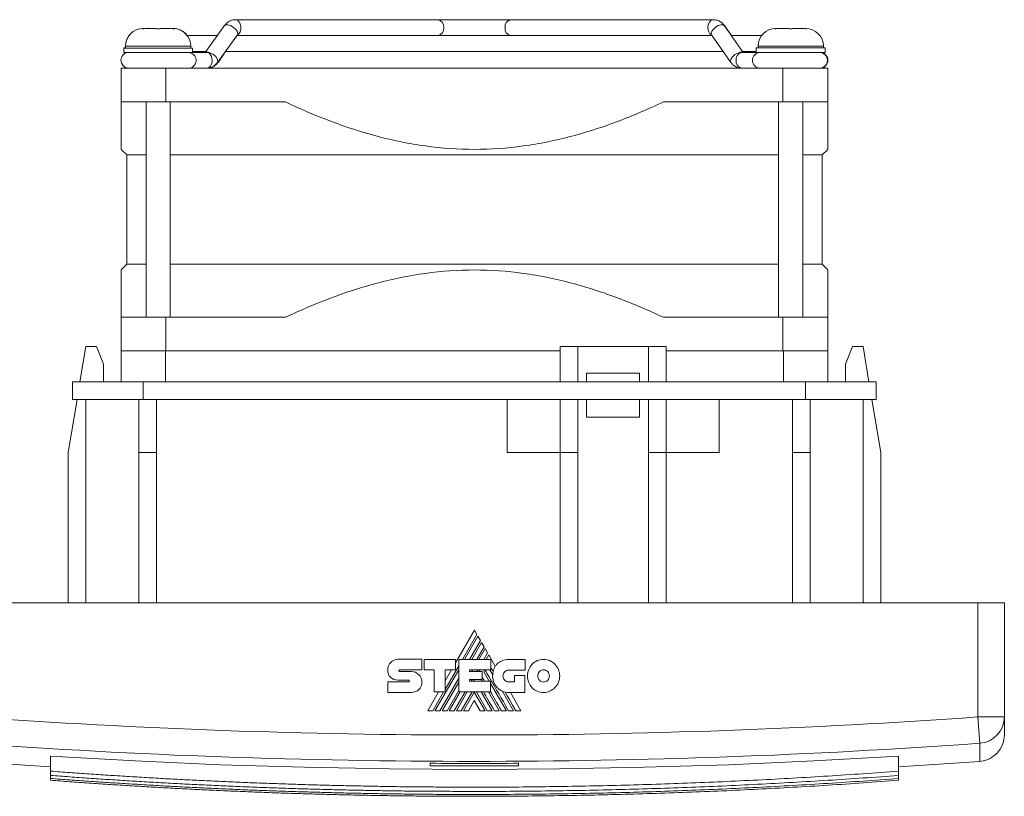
# Model space of a CAD drawing. Header units: millimetres. Extents: x 39 to 388, y 33 to 266.
# Tile 4 of 6: x 162 to 274, y 33 to 121. Entities that reach past the tile are written whole.
import ezdxf

# ---------------------------------------------------------------- set-up
doc = ezdxf.new("R2010")
doc.units = ezdxf.units.MM
doc.linetypes.add('PHANTOM', pattern=[12.7, 6.35, -1.27, 1.27, -1.27, 1.27, -1.27])
doc.layers.add('___VS___', color=7, linetype='Continuous', lineweight=15)

msp = doc.modelspace()

# ---------------------------------------------------------------- linework, layer by layer
at = {"color": 7, "linetype": 'Continuous', "lineweight": 15}
for p, q in [((209.84, 120.54), (186.87, 120.54)), ((218.05, 120.54), (209.84, 120.54)), ((241.02, 120.54), (218.05, 120.54)), ((176.32, 119.49), (176.32, 119.5)), ((176.83, 119.53), (177.84, 119.53)), ((178.43, 119.54), (179.44, 119.54)), ((178.43, 119.53), (179.43, 119.53)), ((179.73, 119.53), (179.83, 119.53)), ((179.94, 119.49), (179.94, 119.5)), ((185.64, 119.87), (183.46, 116.84)), ((243.07, 118.74), (242.25, 119.87)), ((242.27, 119.84), (242.25, 119.87)), ((244.39, 116.84), (242.25, 119.86)), ((247.95, 119.5), (247.95, 119.51)), ((248.06, 119.54), (248.16, 119.54)), ((248.46, 119.54), (249.47, 119.54)), ((250.05, 119.54), (251.06, 119.54)), ((251.57, 119.5), (251.57, 119.51)), ((184.82, 118.74), (181.43, 118.74)), ((184.86, 115.7), (187.1, 118.82)), ((187.04, 118.74), (187.74, 118.74)), ((240.15, 118.74), (187.74, 118.74)), ((240.15, 118.74), (240.84, 118.74)), ((240.78, 118.82), (240.77, 118.85)), ((240.78, 118.82), (242.98, 115.71)), ((246.46, 118.74), (243.05, 118.74)), ((174.23, 117.34), (174.23, 117.33)), ((174.23, 117.34), (174.43, 117.34)), ((174.23, 117.33), (174.23, 116.83)), ((174.23, 117.33), (182.03, 117.33)), ((174.43, 117.53), (174.43, 117.33)), ((174.43, 117.53), (181.83, 117.53)), ((181.83, 117.33), (181.83, 117.53)), ((182.03, 116.83), (182.03, 117.33)), ((245.86, 117.34), (245.86, 116.84)), ((245.86, 117.34), (253.66, 117.34)), ((246.06, 117.54), (246.06, 117.34)), ((246.06, 117.54), (253.46, 117.54)), ((253.46, 117.34), (253.46, 117.54)), ((253.66, 116.84), (253.66, 117.34)), ((174.23, 116.83), (182.03, 116.83)), ((182.03, 116.94), (183.53, 116.94)), ((183.62, 116.84), (182.03, 116.84)), ((184.91, 115.71), (185.77, 116.94)), ((185.75, 116.94), (242.12, 116.94)), ((245.86, 116.84), (244.22, 116.84)), ((244.32, 116.94), (245.86, 116.94)), ((244.43, 116.84), (244.36, 116.94)), ((245.86, 116.84), (244.43, 116.84)), ((245.86, 116.84), (253.66, 116.84)), ((253.15, 116.83), (253.66, 116.83)), ((253.66, 116.83), (253.66, 116.84)), ((173.94, 115.04), (179.02, 115.04)), ((173.94, 111.23), (173.94, 115.04)), ((179.02, 115.04), (248.87, 115.04)), ((179.02, 115.04), (179.02, 111.23)), ((181.63, 115.04), (183.62, 115.04)), ((184.85, 115.65), (184.91, 115.71)), ((248.87, 115.04), (253.95, 115.04)), ((248.87, 111.23), (248.87, 115.04)), ((253.95, 115.04), (253.95, 111.23)), ((179.02, 111.23), (173.94, 111.23)), ((176.76, 111.23), (176.76, 86.85)), ((192.54, 111.23), (179.02, 111.23)), ((179.51, 86.85), (179.51, 111.23)), ((248.87, 111.23), (235.35, 111.23)), ((248.38, 111.23), (248.38, 86.85)), ((253.95, 111.23), (248.87, 111.23)), ((251.13, 86.85), (251.13, 111.23)), ((173.94, 105.86), (174.58, 105.23)), ((174.58, 105.23), (174.58, 92.85)), ((174.58, 105.23), (176.76, 105.23)), ((179.51, 105.23), (248.38, 105.23)), ((251.13, 105.23), (253.32, 105.23)), ((253.32, 105.23), (253.95, 105.86)), ((253.32, 92.85), (253.32, 105.23)), ((174.58, 92.85), (173.94, 92.21)), ((174.58, 92.85), (176.76, 92.85)), ((179.51, 92.85), (248.38, 92.85)), ((251.13, 92.85), (253.32, 92.85)), ((253.95, 92.21), (253.32, 92.85)), ((173.94, 86.85), (179.02, 86.85)), ((173.94, 83.04), (173.94, 86.85)), ((179.02, 86.85), (179.02, 83.04)), ((179.02, 86.85), (192.54, 86.85)), ((235.35, 86.85), (248.87, 86.85)), ((248.87, 83.04), (248.87, 86.85)), ((248.87, 86.85), (253.95, 86.85)), ((253.95, 86.85), (253.95, 83.04)), ((169.95, 83.54), (169.28, 79.54)), ((171.15, 83.54), (169.95, 83.54)), ((173.95, 83.04), (173.95, 79.54)), ((178.95, 83.04), (178.95, 79.54)), ((223.65, 83.54), (223.65, 79.54)), ((225.65, 83.54), (223.65, 83.54)), ((225.65, 83.54), (225.65, 79.54)), ((233.65, 83.54), (225.65, 83.54)), ((233.65, 83.54), (233.65, 79.54)), ((235.65, 83.54), (233.65, 83.54)), ((235.65, 83.54), (235.65, 79.54)), ((248.95, 83.04), (248.95, 79.54)), ((253.95, 83.04), (253.95, 79.54)), ((256.75, 83.54), (257.95, 83.54)), ((257.95, 83.54), (258.61, 79.54)), ((171.95, 79.54), (171.95, 81.54)), ((255.95, 79.54), (255.95, 81.54)), ((226.65, 80.54), (226.65, 79.54)), ((232.65, 80.54), (232.65, 79.54)), ((168.45, 79.54), (176.45, 79.54)), ((168.45, 79.54), (168.45, 77.54)), ((176.45, 79.54), (251.45, 79.54)), ((176.45, 79.54), (176.45, 77.54)), ((251.45, 79.54), (259.45, 79.54)), ((251.45, 79.54), (251.45, 77.54)), ((259.45, 79.54), (259.45, 77.54)), ((168.95, 77.54), (167.95, 71.54)), ((168.45, 77.54), (169.95, 77.54)), ((175.95, 77.54), (169.95, 77.54)), ((169.95, 77.54), (169.95, 54.54)), ((171.78, 77.54), (176.45, 77.54)), ((175.95, 77.54), (175.95, 71.54)), ((176.45, 77.54), (251.45, 77.54)), ((177.95, 77.54), (177.95, 71.54)), ((217.65, 71.54), (217.65, 77.54)), ((223.65, 77.54), (223.65, 71.54)), ((225.65, 77.54), (225.65, 71.54)), ((226.65, 77.54), (226.65, 75.54)), ((232.65, 77.54), (232.65, 75.54)), ((233.65, 77.54), (233.65, 71.54)), ((235.65, 77.54), (235.65, 71.54)), ((241.65, 71.54), (241.65, 77.54)), ((249.95, 77.54), (249.95, 71.54)), ((251.45, 77.54), (256.11, 77.54)), ((251.95, 77.54), (251.95, 71.54)), ((257.95, 77.54), (251.95, 77.54)), ((257.95, 77.54), (259.45, 77.54)), ((257.95, 77.54), (257.95, 54.54)), ((258.95, 77.54), (259.95, 71.54)), ((226.65, 75.54), (232.65, 75.54)), ((167.95, 71.54), (167.95, 54.54)), ((175.95, 71.54), (175.95, 54.54)), ((177.95, 71.54), (175.95, 71.54)), ((177.95, 71.54), (177.95, 54.54)), ((223.65, 71.54), (217.65, 71.54)), ((223.65, 71.54), (223.65, 54.54)), ((225.65, 71.54), (223.65, 71.54)), ((225.65, 71.54), (225.65, 54.54)), ((233.65, 71.54), (233.65, 54.54)), ((233.65, 71.54), (235.65, 71.54)), ((235.65, 71.54), (235.65, 54.54)), ((235.65, 71.54), (241.65, 71.54)), ((249.95, 71.54), (249.95, 54.54)), ((249.95, 71.54), (251.95, 71.54)), ((251.95, 71.54), (251.95, 54.54)), ((259.95, 71.54), (259.95, 54.54)), ((270.95, 54.54), (156.95, 54.54)), ((270.95, 54.54), (273.95, 54.54)), ((270.95, 41.62), (270.95, 54.54)), ((273.95, 54.54), (273.95, 41.62)), ((213.94, 51.45), (211.81, 47.76)), ((214.22, 50.97), (213.94, 51.45)), ((212.59, 48.13), (214.22, 50.97)), ((214.35, 50.75), (212.84, 48.13)), ((213.4, 48.13), (214.63, 50.27)), ((214.63, 50.27), (214.35, 50.75)), ((214.75, 50.05), (213.65, 48.13)), ((214.2, 48.13), (215.03, 49.56)), ((215.16, 49.35), (214.45, 48.13)), ((215.03, 49.56), (214.75, 50.05)), ((215.44, 48.86), (215.16, 49.35)), ((205.3, 48.15), (207.98, 48.15)), ((207.98, 48.15), (207.98, 46.95)), ((208.25, 46.95), (208.25, 48.14)), ((208.25, 48.14), (211.81, 48.14)), ((211.81, 48.14), (211.81, 46.96)), ((212.17, 44.45), (212.17, 48.13)), ((212.17, 48.13), (215.8, 48.13)), ((215.02, 48.13), (215.44, 48.86)), ((215.56, 48.65), (215.26, 48.13)), ((216.31, 47.35), (215.56, 48.65)), ((215.8, 48.13), (215.8, 46.94)), ((217.83, 48.12), (219.69, 48.12)), ((219.69, 48.12), (219.69, 46.93)), ((205.46, 46.95), (207.98, 46.95)), ((209.4, 46.95), (208.25, 46.95)), ((209.4, 44.45), (209.4, 46.95)), ((209.48, 42.32), (212.17, 46.97)), ((210.62, 44.73), (212.17, 47.4)), ((211.81, 46.96), (210.62, 46.96)), ((210.62, 44.45), (210.62, 46.96)), ((211.34, 46.96), (210.62, 45.71)), ((213.37, 46.94), (215.8, 46.94)), ((213.37, 46.94), (213.37, 46.75)), ((213.65, 46.75), (213.77, 46.94)), ((214.22, 46.75), (214.33, 46.94)), ((214.46, 46.75), (214.58, 46.94)), ((215.02, 46.73), (215.14, 46.94)), ((215.7, 46.94), (216.02, 46.4)), ((219.69, 46.93), (217.83, 46.93)), ((206.48, 45.78), (205.31, 45.78)), ((205.46, 46.77), (206.83, 46.77)), ((210.04, 42.32), (212.17, 46)), ((213.37, 46.75), (214.82, 46.75)), ((213.37, 45.85), (214.82, 45.85)), ((213.37, 45.85), (213.37, 45.67)), ((213.59, 45.67), (213.7, 45.85)), ((213.84, 45.67), (213.94, 45.85)), ((214.72, 45.85), (214.82, 45.67)), ((214.82, 46.75), (214.82, 45.85)), ((215.02, 46.73), (215.63, 45.67)), ((218.47, 45.59), (218.47, 46.3)), ((218.47, 46.3), (219.65, 46.3)), ((219.65, 46.3), (219.65, 44.4)), ((204.13, 45.58), (206.48, 45.58)), ((210.29, 42.32), (212.17, 45.57)), ((210.85, 42.32), (212.17, 44.61)), ((213.37, 45.67), (215.78, 45.67)), ((215.78, 44.45), (215.78, 45.67)), ((215.78, 45.42), (217.57, 42.32)), ((217.83, 45.59), (218.47, 45.59)), ((206.83, 44.4), (204.13, 44.4)), ((209.89, 44.45), (208.66, 42.32)), ((209.23, 42.32), (210.46, 44.45)), ((209.4, 44.45), (210.62, 44.45)), ((211.1, 42.32), (212.33, 44.45)), ((211.65, 42.32), (212.89, 44.45)), ((211.91, 42.32), (213.14, 44.45)), ((212.17, 44.45), (215.78, 44.45)), ((212.46, 42.32), (213.7, 44.45)), ((212.71, 42.32), (213.93, 44.43)), ((215.15, 42.32), (213.93, 44.43)), ((215.4, 42.32), (214.17, 44.45)), ((214.72, 44.45), (215.95, 42.32)), ((215.53, 44.45), (216.76, 42.32)), ((217.08, 44.56), (218.37, 42.32)), ((219.65, 44.4), (217.84, 44.4)), ((219.21, 42.32), (218.02, 44.4)), ((213.93, 43.47), (213.26, 42.32)), ((213.93, 43.47), (214.6, 42.32)), ((270.95, 41.62), (273.95, 41.62)), ((271.16, 38.64), (270.95, 41.62)), ((273.95, 41.62), (273.95, 39.58)), ((271.16, 36.58), (271.16, 38.64)), ((165.95, 37.2), (165.95, 35.49)), ((261.95, 37.2), (261.95, 35.49)), ((208.95, 36.38), (208.95, 36.08)), ((218.95, 36.08), (218.95, 36.38)), ((165.95, 35.49), (165.95, 35)), ((165.95, 35), (165.95, 34.66)), ((165.95, 34.66), (165.95, 34.45)), ((261.95, 35.49), (261.95, 35)), ((261.95, 35), (261.95, 34.66)), ((261.95, 34.66), (261.95, 34.45))]:
    msp.add_line(p, q, dxfattribs=at)
at = {"color": 7, "linetype": 'Continuous', "lineweight": 0}
for p, q in [((176.43, 119.53), (176.53, 119.53)), ((176.83, 119.54), (177.84, 119.54)), ((251.36, 119.54), (251.46, 119.54)), ((171.15, 83.54), (171.95, 81.54)), ((179.02, 83.04), (173.94, 83.04)), ((179.02, 83.04), (223.65, 83.04)), ((235.65, 83.04), (248.87, 83.04)), ((253.95, 83.04), (248.87, 83.04)), ((256.75, 83.54), (255.95, 81.54)), ((226.65, 80.54), (232.65, 80.54))]:
    msp.add_line(p, q, dxfattribs=at)
at = {"color": 7, "linetype": 'Continuous', "lineweight": 15, "flags": 128}
for points in [[(186.87, 120.54), (186.87, 120.54), (187.12, 120.47), (187.32, 120.27), (187.46, 119.98), (187.51, 119.64)], [(240.38, 119.64), (240.43, 119.98), (240.57, 120.27), (240.77, 120.47), (241.02, 120.54), (241.02, 120.54)], [(185.64, 119.87), (185.79, 119.97), (186.04, 119.97), (186.33, 119.88), (186.63, 119.7), (186.89, 119.47), (187.07, 119.23), (187.14, 118.99), (187.1, 118.82)], [(240.77, 118.85), (240.74, 119), (240.81, 119.24), (241, 119.48), (241.26, 119.71), (241.56, 119.88), (241.85, 119.97), (242.1, 119.96), (242.25, 119.86)], [(183.5, 116.84), (183.55, 116.85), (183.68, 116.87)], [(183.62, 116.84), (183.69, 116.83), (183.87, 116.77), (184.03, 116.63), (184.15, 116.43), (184.23, 116.2), (184.26, 115.94)], [(183.68, 116.87), (183.79, 116.86), (184.09, 116.76), (184.39, 116.59), (184.65, 116.36), (184.83, 116.11), (184.9, 115.88), (184.86, 115.7)], [(242.98, 115.71), (242.94, 115.87), (243, 116.1), (243.18, 116.35), (243.44, 116.58), (243.75, 116.76), (244.05, 116.86), (244.3, 116.85), (244.34, 116.84)], [(183.64, 115.04), (183.67, 115.04), (183.67, 115.04)], [(218.65, 42.32), (218.27, 42.97), (217.92, 43.58), (217.66, 44.02), (217.42, 44.44)], [(261.95, 37.2), (252.36, 36.65), (242.77, 36.22), (233.17, 35.92), (223.56, 35.73), (213.95, 35.67), (204.33, 35.73), (194.72, 35.92), (185.12, 36.22), (175.53, 36.65), (165.95, 37.2)]]:
    msp.add_lwpolyline(points, dxfattribs=at)
at = {"color": 7, "linetype": 'Continuous', "lineweight": 15}
for centre, radius, start, end in [((209.68, 119.75), 0.803, 351.9505, 78.5782), ((218.21, 119.75), 0.803, 101.4218, 188.0495), ((176.43, 117.54), 2, 90, 180), ((176.43, 117.53), 2, 90, 180), ((179.83, 117.54), 2, 36.8699, 90), ((179.83, 117.53), 2, 0, 90), ((186.62, 119.55), 0.889, 300.4142, 5.5935), ((209.68, 119.52), 0.803, 281.4218, 8.0495), ((218.21, 119.52), 0.803, 171.9505, 258.5782), ((241.27, 119.55), 0.892, 174.4823, 238.9909), ((248.06, 117.54), 2, 90, 180), ((251.46, 117.54), 2, 0, 90), ((244.38, 116.05), 0.803, 101.4218, 188.0495), ((246.32, 115.94), 0.9, 90, 270), ((253.02, 115.94), 0.9, 270, 90), ((183.6, 115.59), 0.551, 272.2168, 327.2394), ((183.15, 115.92), 1.11, 325.496, 1.0717), ((244.38, 115.82), 0.803, 171.9505, 258.5782), ((218.05, 46.31), 2.03, 149.0381, 166.8386), ((217.84, 46.22), 1.83, 174.6401, 270), ((213.95, 834.54), 794.96, 265.88826, 274.11174), ((270.95, 41.63), 3, 274.0208, 359.9331), ((270.95, 39.58), 3, 274.1012, 0), ((213.95, 834.54), 797.95, 265.88826, 274.11174), ((213.95, 834.54), 800, 265.89881, 266.56019), ((213.95, 834.54), 798.18, 269.64108, 270.35892), ((213.95, 834.54), 798.47, 269.64121, 270.35879), ((213.95, 834.54), 800, 273.43981, 274.10119)]:
    msp.add_arc(centre, radius, start, end, dxfattribs=at)
for points, knots in [([(186.88, 120.54), (186.75, 120.53), (186.47, 120.5), (186.07, 120.31), (185.8, 120.08), (185.67, 119.91), (185.64, 119.87)], [0, 0, 0, 0, 0.2730936, 0.5815118, 0.8886928, 1, 1, 1, 1]), ([(242.25, 119.86), (242.18, 119.96), (242.01, 120.17), (241.66, 120.41), (241.3, 120.52), (241.08, 120.53), (241.02, 120.54)], [0, 0, 0, 0, 0.240526, 0.554342, 0.86035, 1, 1, 1, 1]), ([(176.46, 119.5), (176.44, 119.5), (176.42, 119.5), (176.41, 119.49), (176.39, 119.49), (176.37, 119.49), (176.36, 119.49), (176.34, 119.49), (176.33, 119.49), (176.32, 119.49), (176.31, 119.49), (176.3, 119.49), (176.3, 119.49), (176.29, 119.49), (176.29, 119.49), (176.29, 119.49), (176.29, 119.49), (176.3, 119.49), (176.3, 119.5), (176.31, 119.5), (176.31, 119.5), (176.32, 119.5)], [0.0000001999, 0.0000001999, 0.0000001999, 0.0000001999, 0.000051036, 0.000051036, 0.000051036, 0.000102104, 0.000102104, 0.000102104, 0.0001526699, 0.0001526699, 0.0001526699, 0.0002024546, 0.0002024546, 0.0002024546, 0.0002519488, 0.0002519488, 0.0002519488, 0.0003018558, 0.0003018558, 0.0003018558, 0.0003403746, 0.0003403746, 0.0003403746, 0.0003403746]), ([(179.97, 119.49), (179.97, 119.49), (179.97, 119.49), (179.96, 119.49), (179.93, 119.49), (179.89, 119.49), (179.85, 119.5), (179.82, 119.5), (179.81, 119.5)], [0, 0, 0, 0, 0.039957, 0.243381, 0.443733, 0.642979, 0.843897, 1, 1, 1, 1]), ([(242.25, 119.87), (242.18, 119.96), (242.03, 120.16), (241.82, 120.28), (241.71, 120.34)], [0, 0, 0, 0, 0.48232, 1, 1, 1, 1]), ([(248.08, 119.51), (248.07, 119.51), (248.05, 119.51), (248.03, 119.5), (248.02, 119.5), (248, 119.5), (247.99, 119.5), (247.97, 119.5), (247.96, 119.5), (247.95, 119.5), (247.94, 119.5), (247.93, 119.5), (247.93, 119.5), (247.92, 119.5), (247.92, 119.5), (247.92, 119.5), (247.92, 119.5), (247.92, 119.5), (247.93, 119.51), (247.93, 119.51), (247.94, 119.51), (247.95, 119.51)], [0.0000001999, 0.0000001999, 0.0000001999, 0.0000001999, 0.000051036, 0.000051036, 0.000051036, 0.000102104, 0.000102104, 0.000102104, 0.0001526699, 0.0001526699, 0.0001526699, 0.0002024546, 0.0002024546, 0.0002024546, 0.0002519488, 0.0002519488, 0.0002519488, 0.0003018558, 0.0003018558, 0.0003018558, 0.0003403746, 0.0003403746, 0.0003403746, 0.0003403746]), ([(251.6, 119.5), (251.6, 119.5), (251.6, 119.5), (251.59, 119.5), (251.56, 119.5), (251.52, 119.5), (251.48, 119.5), (251.45, 119.51), (251.43, 119.51)], [0, 0, 0, 0, 0.039957, 0.243381, 0.443733, 0.642979, 0.843897, 1, 1, 1, 1]), ([(174.66, 116.83), (174.64, 116.82), (174.52, 116.8), (174.33, 116.71), (174.12, 116.52), (173.96, 116.26), (173.9, 115.94), (173.96, 115.63), (174.1, 115.39), (174.26, 115.23), (174.42, 115.13), (174.56, 115.08), (174.67, 115.06), (174.73, 115.05), (174.76, 115.05), (174.78, 115.04), (174.8, 115.04), (174.84, 115.04), (174.92, 115.04), (175.14, 115.04), (175.49, 115.04), (175.81, 115.04), (175.95, 115.04)], [0, 0, 0, 0, 0.014277, 0.068494, 0.116021, 0.172011, 0.23256, 0.295624, 0.344967, 0.386104, 0.420806, 0.449173, 0.470578, 0.481533, 0.488552, 0.495748, 0.507363, 0.534857, 0.624027, 0.753315, 0.889783, 1, 1, 1, 1]), ([(181.63, 115.04), (181.65, 115.04), (181.73, 115.05), (181.88, 115.09), (182.09, 115.21), (182.28, 115.41), (182.41, 115.7), (182.44, 116.02), (182.36, 116.31), (182.21, 116.53), (182.05, 116.67), (181.89, 116.76), (181.76, 116.8), (181.66, 116.82), (181.6, 116.83), (181.58, 116.83), (181.57, 116.83), (181.57, 116.83)], [0, 0, 0, 0, 0.020122, 0.092538, 0.168802, 0.280339, 0.394569, 0.51419, 0.629464, 0.721546, 0.799048, 0.864098, 0.916542, 0.95455, 0.974109, 0.987083, 1, 1, 1, 1]), ([(253.05, 115.04), (253.06, 115.04), (253.08, 115.04), (253.12, 115.05), (253.16, 115.05), (253.26, 115.06), (253.44, 115.11), (253.66, 115.25), (253.85, 115.47), (253.97, 115.77), (253.97, 116.09), (253.87, 116.37), (253.72, 116.57), (253.56, 116.7), (253.41, 116.78), (253.28, 116.82), (253.21, 116.83), (253.18, 116.84)], [0, 0, 0, 0, 0.093035, 0.115625, 0.129823, 0.150383, 0.227618, 0.305704, 0.407699, 0.512257, 0.620167, 0.720031, 0.800677, 0.868763, 0.925678, 0.971097, 1, 1, 1, 1]), ([(183.61, 115.04), (183.75, 115.05), (184.03, 115.07), (184.43, 115.26), (184.7, 115.5), (184.82, 115.66), (184.86, 115.7)], [0, 0, 0, 0, 0.273092, 0.581509, 0.888689, 1, 1, 1, 1]), ([(183.67, 115.04), (183.8, 115.05), (184.09, 115.07), (184.48, 115.27), (184.75, 115.5), (184.87, 115.67), (184.91, 115.71)], [0, 0, 0, 0, 0.274169, 0.583873, 0.891578, 1, 1, 1, 1]), ([(242.98, 115.71), (243.06, 115.62), (243.23, 115.4), (243.58, 115.17), (243.94, 115.05), (244.15, 115.04), (244.22, 115.04)], [0, 0, 0, 0, 0.240526, 0.554342, 0.86035, 1, 1, 1, 1]), ([(173.94, 111.23), (173.94, 110.67), (173.94, 109.56), (173.94, 108.17), (173.94, 107.03), (173.94, 106.28), (173.94, 105.9), (173.94, 105.9), (173.94, 105.9)], [0, 0, 0, 0, 0.18084, 0.362325, 0.546491, 0.731965, 0.890359, 1, 1, 1, 1]), ([(235.35, 111.23), (233.67, 110.44), (231.98, 109.71), (228.52, 108.4), (226.76, 107.83), (224.07, 107.11), (223.16, 106.9), (221.32, 106.53), (220.4, 106.37), (217.64, 105.99), (215.8, 105.86), (212.11, 105.86), (210.25, 105.99), (207.47, 106.37), (206.55, 106.53), (204.73, 106.9), (203.82, 107.11), (199.35, 108.3), (195.91, 109.64), (192.54, 111.23)], [0, 0, 0, 0, 0.125, 0.125, 0.25, 0.25, 0.3125, 0.3125, 0.375, 0.375, 0.5, 0.5, 0.625, 0.625, 0.6875, 0.6875, 0.75, 0.75, 1, 1, 1, 1]), ([(253.95, 105.9), (253.95, 105.9), (253.95, 105.89), (253.95, 106.27), (253.95, 107.01), (253.95, 108.12), (253.95, 109.52), (253.95, 110.66), (253.95, 111.23)], [0, 0, 0, 0, 0.103384, 0.268026, 0.448175, 0.629669, 0.814443, 1, 1, 1, 1]), ([(173.94, 92.17), (173.94, 92.18), (173.94, 92.18), (173.94, 91.8), (173.94, 91.07), (173.94, 89.95), (173.94, 88.55), (173.94, 87.41), (173.94, 86.85)], [0, 0, 0, 0, 0.103384, 0.268026, 0.448175, 0.629669, 0.814443, 1, 1, 1, 1]), ([(235.35, 86.85), (233.67, 87.64), (231.98, 88.36), (228.52, 89.67), (226.76, 90.24), (224.07, 90.96), (223.16, 91.17), (221.32, 91.55), (220.4, 91.7), (217.64, 92.08), (215.8, 92.21), (212.11, 92.21), (210.25, 92.08), (207.47, 91.7), (206.55, 91.54), (204.73, 91.17), (203.82, 90.96), (199.35, 89.77), (195.91, 88.43), (192.54, 86.85)], [0, 0, 0, 0, 0.125, 0.125, 0.25, 0.25, 0.3125, 0.3125, 0.375, 0.375, 0.5, 0.5, 0.625, 0.625, 0.6875, 0.6875, 0.75, 0.75, 1, 1, 1, 1]), ([(253.95, 86.85), (253.95, 87.4), (253.95, 88.51), (253.95, 89.91), (253.95, 91.05), (253.95, 91.79), (253.95, 92.17), (253.95, 92.18), (253.95, 92.18)], [0, 0, 0, 0, 0.18084, 0.362325, 0.546491, 0.731965, 0.890359, 1, 1, 1, 1]), ([(165.95, 35.49), (166.67, 35.43), (168.12, 35.32), (170.29, 35.17), (172.46, 35.03), (174.63, 34.89), (176.81, 34.76), (178.98, 34.63), (181.16, 34.52), (183.34, 34.41), (185.52, 34.31), (187.7, 34.21), (189.88, 34.13), (192.06, 34.05), (194.25, 33.98), (196.43, 33.91), (198.62, 33.86), (200.8, 33.81), (202.99, 33.77), (205.18, 33.73), (207.37, 33.71), (209.56, 33.69), (211.76, 33.68), (214.56, 33.67), (217.97, 33.68), (221.99, 33.72), (226, 33.79), (230.01, 33.87), (234.01, 33.99), (238.02, 34.12), (242.01, 34.29), (246.01, 34.48), (250, 34.69), (253.98, 34.93), (257.97, 35.19), (260.62, 35.39), (261.95, 35.49)], [0, 0, 0, 0, 0.0226894, 0.045379, 0.0680694, 0.090761, 0.1134544, 0.1361502, 0.1588489, 0.181551, 0.2042571, 0.2269677, 0.2496834, 0.2724046, 0.2951319, 0.3178659, 0.3406071, 0.3633561, 0.3861133, 0.4088792, 0.4316546, 0.4544398, 0.4772353, 0.5000419, 0.5418465, 0.5836144, 0.6253489, 0.6670533, 0.7087308, 0.7503848, 0.7920186, 0.8336355, 0.8752387, 0.9168317, 0.9584177, 1, 1, 1, 1]), ([(165.95, 35), (166.67, 34.95), (168.12, 34.84), (170.29, 34.69), (172.46, 34.54), (174.63, 34.4), (176.81, 34.27), (178.98, 34.15), (181.16, 34.03), (183.34, 33.92), (185.52, 33.82), (187.7, 33.73), (189.88, 33.64), (192.06, 33.57), (194.25, 33.49), (196.43, 33.43), (198.62, 33.37), (200.8, 33.33), (202.99, 33.28), (205.18, 33.25), (207.37, 33.22), (209.56, 33.21), (211.76, 33.2), (214.56, 33.19), (217.97, 33.2), (221.99, 33.24), (226, 33.3), (230.01, 33.39), (234.01, 33.5), (238.02, 33.64), (242.01, 33.8), (246.01, 33.99), (250, 34.21), (253.98, 34.45), (257.97, 34.71), (260.62, 34.9), (261.95, 35)], [0, 0, 0, 0, 0.022689, 0.045379, 0.068069, 0.090761, 0.113454, 0.13615, 0.158849, 0.181551, 0.204257, 0.226968, 0.249683, 0.272405, 0.295132, 0.317866, 0.340607, 0.363356, 0.386113, 0.408879, 0.431655, 0.45444, 0.477235, 0.500042, 0.541846, 0.583614, 0.625349, 0.667053, 0.708731, 0.750385, 0.792019, 0.833635, 0.875239, 0.916832, 0.958418, 1, 1, 1, 1]), ([(165.95, 34.66), (166.67, 34.6), (168.12, 34.5), (170.29, 34.34), (172.46, 34.2), (174.63, 34.06), (176.81, 33.93), (178.98, 33.8), (181.16, 33.69), (183.34, 33.58), (185.52, 33.48), (187.7, 33.38), (189.88, 33.3), (192.06, 33.22), (194.25, 33.15), (196.43, 33.09), (198.62, 33.03), (200.8, 32.98), (202.99, 32.94), (205.18, 32.91), (207.37, 32.88), (209.56, 32.86), (211.76, 32.85), (214.56, 32.84), (217.97, 32.86), (221.99, 32.89), (226, 32.96), (230.01, 33.04), (234.01, 33.16), (238.02, 33.3), (242.01, 33.46), (246.01, 33.65), (250, 33.86), (253.98, 34.1), (257.97, 34.36), (260.62, 34.56), (261.95, 34.66)], [0, 0, 0, 0, 0.022689, 0.045379, 0.068069, 0.090761, 0.113454, 0.13615, 0.158849, 0.181551, 0.204257, 0.226968, 0.249683, 0.272405, 0.295132, 0.317866, 0.340607, 0.363356, 0.386113, 0.408879, 0.431655, 0.45444, 0.477235, 0.500042, 0.541846, 0.583614, 0.625349, 0.667053, 0.708731, 0.750385, 0.792019, 0.833635, 0.875239, 0.916832, 0.958418, 1, 1, 1, 1]), ([(165.95, 34.45), (166.67, 34.4), (168.12, 34.29), (170.29, 34.13), (172.46, 33.99), (174.63, 33.85), (176.81, 33.72), (178.98, 33.6), (181.16, 33.48), (183.34, 33.37), (185.52, 33.27), (187.7, 33.18), (189.88, 33.09), (192.06, 33.01), (194.25, 32.94), (196.43, 32.88), (198.62, 32.82), (200.8, 32.77), (202.99, 32.73), (205.18, 32.7), (207.37, 32.67), (209.56, 32.65), (211.76, 32.64), (214.56, 32.64), (217.97, 32.65), (221.99, 32.69), (226, 32.75), (230.01, 32.84), (234.01, 32.95), (238.02, 33.09), (242.01, 33.25), (246.01, 33.44), (250, 33.65), (253.98, 33.89), (257.97, 34.16), (260.62, 34.35), (261.95, 34.45)], [0, 0, 0, 0, 0.022689, 0.045379, 0.068069, 0.090761, 0.113454, 0.13615, 0.158849, 0.181551, 0.204257, 0.226968, 0.249683, 0.272405, 0.295132, 0.317866, 0.340607, 0.363356, 0.386113, 0.408879, 0.431655, 0.45444, 0.477235, 0.500042, 0.541846, 0.583614, 0.625349, 0.667053, 0.708731, 0.750385, 0.792019, 0.833635, 0.875239, 0.916832, 0.958418, 1, 1, 1, 1])]:
    msp.add_open_spline(points, degree=3, knots=knots, dxfattribs=at)
for points in [[(176.32, 119.5), (176.39, 119.52), (176.46, 119.53), (176.53, 119.53)], [(176.83, 119.53), (176.7, 119.53), (176.58, 119.52), (176.46, 119.5)], [(178, 119.5), (177.94, 119.52), (177.89, 119.53), (177.84, 119.53)], [(178.43, 119.53), (178.37, 119.53), (178.32, 119.52), (178.27, 119.5)], [(179.81, 119.5), (179.68, 119.52), (179.56, 119.53), (179.43, 119.53)], [(179.73, 119.53), (179.8, 119.53), (179.87, 119.52), (179.94, 119.5)], [(179.94, 119.5), (179.95, 119.5), (179.96, 119.5), (179.96, 119.49)], [(247.95, 119.51), (248.02, 119.53), (248.09, 119.54), (248.16, 119.54)], [(248.46, 119.54), (248.33, 119.54), (248.21, 119.53), (248.08, 119.51)], [(249.62, 119.51), (249.57, 119.53), (249.52, 119.54), (249.47, 119.54)], [(250.05, 119.54), (250, 119.54), (249.95, 119.53), (249.9, 119.51)], [(251.43, 119.51), (251.31, 119.53), (251.19, 119.54), (251.06, 119.54)], [(251.36, 119.54), (251.43, 119.54), (251.5, 119.53), (251.57, 119.51)], [(251.57, 119.51), (251.58, 119.51), (251.59, 119.51), (251.59, 119.5)], [(204.47, 47.79), (204.69, 48.01), (204.98, 48.15), (205.3, 48.15)], [(216.51, 47.62), (216.82, 47.93), (217.26, 48.12), (217.83, 48.12)], [(220.48, 47.59), (220.81, 47.93), (221.27, 48.14), (221.77, 48.14)], [(221.77, 48.14), (222.28, 48.14), (222.73, 47.93), (223.06, 47.59)], [(204.13, 46.95), (204.13, 47.28), (204.26, 47.58), (204.47, 47.79)], [(204.44, 46.11), (204.24, 46.31), (204.13, 46.58), (204.13, 46.94)], [(205.41, 46.93), (205.4, 46.91), (205.39, 46.88), (205.39, 46.85)], [(205.39, 46.85), (205.39, 46.83), (205.4, 46.81), (205.41, 46.79)], [(205.46, 46.95), (205.44, 46.95), (205.43, 46.94), (205.41, 46.93)], [(217.82, 42.32), (216.12, 45.26), (215.23, 46.8), (215.15, 46.94)], [(216.07, 46.77), (215.96, 46.96), (215.87, 47.11), (215.8, 47.24)], [(216.31, 47.35), (216.37, 47.45), (216.44, 47.54), (216.51, 47.62)], [(217.83, 46.93), (217.65, 46.93), (217.49, 46.85), (217.37, 46.73)], [(219.95, 46.26), (219.95, 46.78), (220.15, 47.25), (220.48, 47.59)], [(221.77, 46.95), (221.59, 46.95), (221.42, 46.87), (221.3, 46.75)], [(222.24, 46.75), (222.12, 46.87), (221.95, 46.95), (221.77, 46.95)], [(223.06, 47.59), (223.39, 47.25), (223.6, 46.78), (223.6, 46.26)], [(205.31, 45.78), (204.97, 45.79), (204.66, 45.9), (204.44, 46.11)], [(205.41, 46.79), (205.42, 46.78), (205.44, 46.77), (205.46, 46.77)], [(206.54, 45.75), (206.52, 45.77), (206.5, 45.78), (206.48, 45.78)], [(206.57, 45.67), (206.57, 45.7), (206.56, 45.73), (206.54, 45.75)], [(206.83, 46.77), (207.15, 46.77), (207.44, 46.63), (207.65, 46.4)], [(207.65, 46.4), (207.87, 46.18), (208, 45.87), (208, 45.54)], [(215.08, 45.67), (214.97, 45.87), (214.88, 46.02), (214.82, 46.13)], [(216.02, 46.4), (216.03, 46.52), (216.04, 46.65), (216.07, 46.77)], [(217.37, 46.73), (217.25, 46.61), (217.18, 46.44), (217.18, 46.26)], [(217.18, 46.26), (217.18, 46.07), (217.25, 45.9), (217.37, 45.78)], [(217.37, 45.78), (217.49, 45.66), (217.65, 45.59), (217.83, 45.59)], [(220.48, 44.93), (220.15, 45.27), (219.95, 45.74), (219.95, 46.26)], [(221.3, 46.75), (221.18, 46.62), (221.11, 46.45), (221.11, 46.26)], [(221.11, 46.26), (221.11, 46.07), (221.18, 45.9), (221.3, 45.77)], [(221.3, 45.77), (221.42, 45.65), (221.59, 45.57), (221.77, 45.57)], [(221.77, 45.57), (221.95, 45.57), (222.12, 45.65), (222.24, 45.77)], [(222.44, 46.26), (222.44, 46.45), (222.36, 46.62), (222.24, 46.75)], [(222.24, 45.77), (222.36, 45.9), (222.44, 46.07), (222.44, 46.26)], [(223.6, 46.26), (223.6, 45.74), (223.4, 45.27), (223.06, 44.94)], [(206.48, 45.58), (206.51, 45.58), (206.53, 45.59), (206.54, 45.61)], [(206.54, 45.61), (206.56, 45.62), (206.57, 45.65), (206.57, 45.67)], [(207.66, 44.73), (207.45, 44.52), (207.15, 44.4), (206.83, 44.4)], [(208, 45.54), (208, 45.21), (207.87, 44.93), (207.66, 44.73)], [(221.77, 44.39), (221.27, 44.39), (220.81, 44.59), (220.48, 44.93)], [(223.06, 44.94), (222.73, 44.6), (222.28, 44.39), (221.77, 44.39)], [(216.21, 42.32), (215.69, 43.22), (215.28, 43.93), (214.97, 44.45)], [(217.01, 42.32), (216.52, 43.17), (216.11, 43.88), (215.78, 44.46)]]:
    msp.add_open_spline(points, degree=3, dxfattribs=at)
at = {"color": 7, "linetype": 'Continuous', "lineweight": 0}
for points in [[(178.27, 119.5), (178.26, 119.5), (178.25, 119.5), (178.24, 119.49), (178.23, 119.49), (178.21, 119.49), (178.2, 119.49), (178.18, 119.49), (178.17, 119.49), (178.15, 119.49), (178.13, 119.49), (178.12, 119.49), (178.1, 119.49), (178.08, 119.49), (178.07, 119.49), (178.05, 119.49), (178.04, 119.49), (178.03, 119.49), (178.02, 119.5), (178.01, 119.5), (178, 119.5), (178, 119.5)], [(249.9, 119.51), (249.89, 119.51), (249.88, 119.51), (249.87, 119.5), (249.85, 119.5), (249.84, 119.5), (249.83, 119.5), (249.81, 119.5), (249.79, 119.5), (249.78, 119.5), (249.76, 119.5), (249.74, 119.5), (249.73, 119.5), (249.71, 119.5), (249.7, 119.5), (249.68, 119.5), (249.67, 119.5), (249.65, 119.5), (249.64, 119.51), (249.64, 119.51), (249.63, 119.51), (249.62, 119.51)]]:
    msp.add_open_spline(points, degree=3, knots=[0.0000002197, 0.0000002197, 0.0000002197, 0.0000002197, 0.0000510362, 0.0000510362, 0.0000510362, 0.0001021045, 0.0001021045, 0.0001021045, 0.0001526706, 0.0001526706, 0.0001526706, 0.0002024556, 0.0002024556, 0.0002024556, 0.0002519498, 0.0002519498, 0.0002519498, 0.0003018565, 0.0003018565, 0.0003018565, 0.0003403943, 0.0003403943, 0.0003403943, 0.0003403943], dxfattribs=at)
at = {"layer": '___VS___', "color": 7, "linetype": 'PHANTOM'}
for p, q in [((204.13, 45.58), (204.13, 44.4)), ((208.66, 42.32), (209.23, 42.32)), ((209.48, 42.32), (210.04, 42.32)), ((210.29, 42.32), (210.85, 42.32)), ((211.1, 42.32), (211.65, 42.32)), ((211.91, 42.32), (212.46, 42.32)), ((212.71, 42.32), (213.26, 42.32)), ((214.6, 42.32), (215.15, 42.32)), ((215.4, 42.32), (215.95, 42.32)), ((216.21, 42.32), (216.76, 42.32)), ((217.01, 42.32), (217.57, 42.32)), ((217.82, 42.32), (218.37, 42.32)), ((218.65, 42.32), (219.21, 42.32))]:
    msp.add_line(p, q, dxfattribs=at)

doc.saveas('drawing.dxf')
